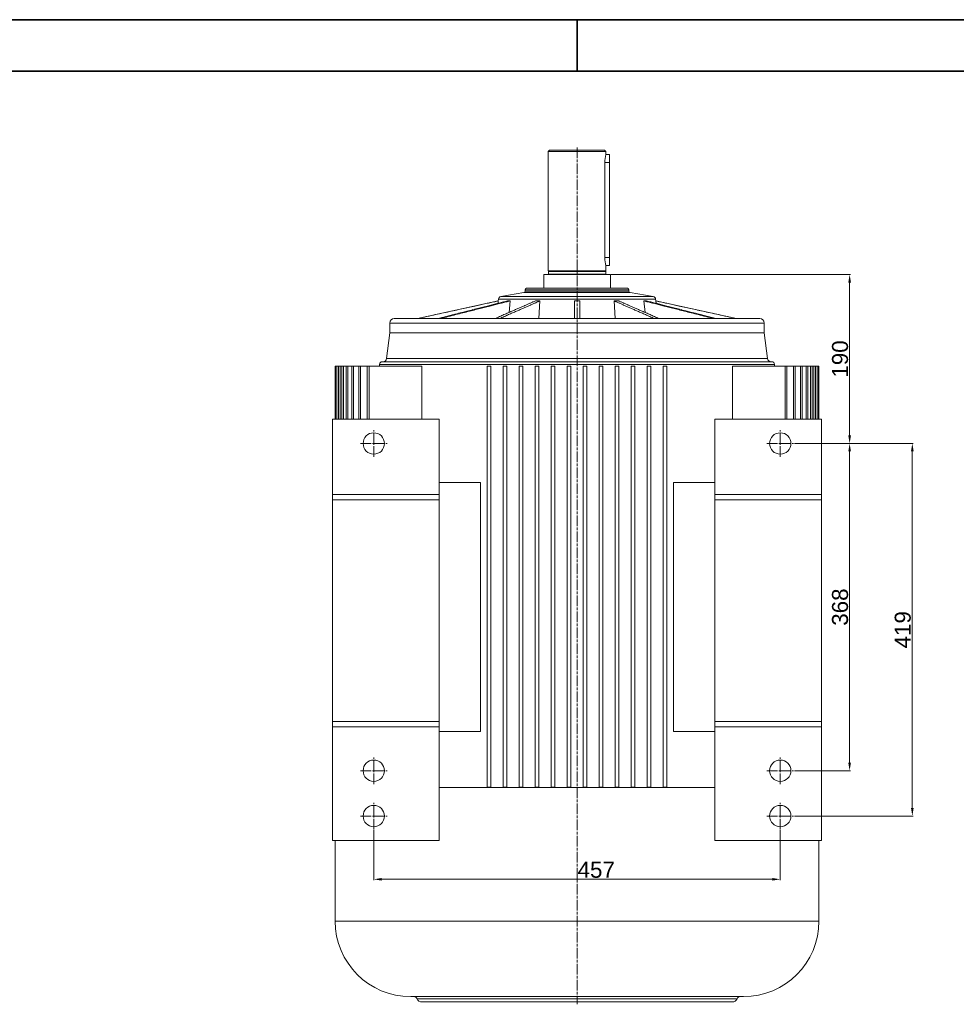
# Model space of a CAD drawing. Header units: millimetres. Extents: x -2784 to 2012, y -1738 to 1577.
# Tile 21 of 25: x -1043 to 10, y 470 to 1577. Entities that reach past the tile are written whole.
import ezdxf

# ---------------------------------------------------------------- set-up
doc = ezdxf.new("R2010")
doc.units = ezdxf.units.MM
for name, pattern in [('AM_ISO02W050', [7.5, 6, -1.5]), ('AM_ISO02W050x2', [3.75, 3, -0.75]), ('AM_ISO08W050', [18, 12, -1.5, 3, -1.5])]:
    doc.linetypes.add(name, pattern=pattern)
for name, color, linetype, lineweight in [('AM_3', 6, 'AM_ISO02W050', 13), ('AM_6', 2, 'Continuous', 35), ('AM_7', 4, 'AM_ISO08W050', 13), ('AM_REFDIM', 4, 'Continuous', 9), ('AM_VIS', 7, 'Continuous', 20)]:
    doc.layers.add(name, color=color, linetype=linetype, lineweight=lineweight)
doc.styles.get("Standard").update_dxf_attribs({"font": 'arial.ttf', "height": 18})
doc.dimstyles.new('AM_ISO$0', dxfattribs={"dimtxt": 18, "dimasz": 9, "dimexe": 1, "dimexo": 1, "dimgap": 1.5, "dimtad": 1, "dimtoh": 1, "dimdsep": 46, "dimtxsty": 'Standard', "dimcen": 0, "dimclrd": 3, "dimclre": 3, "dimclrt": 2, "dimadec": 0, "dimazin": 2, "dimtp": 0.1, "dimtm": 0.1, "dimtfac": 0.71, "dimtmove": 0, "dimatfit": 3, "dimfxl": 1, "dimlwd": -1, "dimlwe": -1, "dimarcsym": 0})

# ---------------------------------------------------------------- blocks, each defined once
blk = doc.blocks.new('YENI CERCEVE A3 (ANTETSİZ)')
at = {"layer": 'AM_6'}
for p, q in [((410, 287), (0, 287)), ((205, 287), (205, 282)), ((405, 282), (5, 282))]:
    blk.add_line(p, q, dxfattribs=at)
blk = doc.blocks.new('*D38')
at = {"layer": 'AM_REFDIM', "color": 3, "transparency": 16777216}
for p, q in [((-378, 1290.6), (-109, 1290.6)), ((-110, 1281.6), (-110, 1109.6)), ((-172, 1100.6), (-109, 1100.6))]:
    blk.add_line(p, q, dxfattribs=at)
for points in [[(-111.5, 1281.6), (-108.5, 1281.6), (-110, 1290.6)], [(-111.5, 1109.6), (-108.5, 1109.6), (-110, 1100.6)]]:
    blk.add_solid(points, dxfattribs=at)
at = {"layer": 'Defpoints', "color": 0, "transparency": 16777216}
for p in [(-379, 1290.6), (-173, 1100.6), (-110, 1100.6)]:
    blk.add_point(p, dxfattribs=at)
at = {"layer": 'AM_REFDIM', "color": 2, "transparency": 16777216, "insert": (-120.7, 1195.6), "char_height": 18, "attachment_point": 5, "rotation": 90}
blk.add_mtext('190', dxfattribs=at)
blk = doc.blocks.new('*D39')
at = {"layer": 'AM_REFDIM', "color": 3, "transparency": 16777216}
for p, q in [((-172, 1100.6), (-109, 1100.6)), ((-110, 1091.6), (-110, 741.6)), ((-172, 732.6), (-109, 732.6))]:
    blk.add_line(p, q, dxfattribs=at)
for points in [[(-111.5, 1091.6), (-108.5, 1091.6), (-110, 1100.6)], [(-111.5, 741.6), (-108.5, 741.6), (-110, 732.6)]]:
    blk.add_solid(points, dxfattribs=at)
at = {"layer": 'Defpoints', "color": 0, "transparency": 16777216}
for p in [(-173, 1100.6), (-173, 732.6), (-110, 732.6)]:
    blk.add_point(p, dxfattribs=at)
at = {"layer": 'AM_REFDIM', "color": 2, "transparency": 16777216, "insert": (-120.7, 916.6), "char_height": 18, "attachment_point": 5, "rotation": 90}
blk.add_mtext('368', dxfattribs=at)
blk = doc.blocks.new('*D40')
at = {"layer": 'AM_REFDIM', "color": 3, "transparency": 16777216}
for p, q in [((-172, 1100.6), (-38.5, 1100.6)), ((-39.5, 1091.6), (-39.5, 690.6)), ((-172, 681.6), (-38.5, 681.6))]:
    blk.add_line(p, q, dxfattribs=at)
for points in [[(-41, 1091.6), (-38, 1091.6), (-39.5, 1100.6)], [(-41, 690.6), (-38, 690.6), (-39.5, 681.6)]]:
    blk.add_solid(points, dxfattribs=at)
at = {"layer": 'Defpoints', "color": 0, "transparency": 16777216}
for p in [(-173, 1100.6), (-173, 681.6), (-39.5, 681.6)]:
    blk.add_point(p, dxfattribs=at)
at = {"layer": 'AM_REFDIM', "color": 2, "transparency": 16777216, "insert": (-50.2, 891.1), "char_height": 18, "attachment_point": 5, "rotation": 90}
blk.add_mtext('419', dxfattribs=at)
blk = doc.blocks.new('*D41')
at = {"layer": 'AM_REFDIM', "color": 3, "transparency": 16777216}
for p, q in [((-645, 665.6), (-645, 609.5)), ((-188, 665.6), (-188, 609.5)), ((-636, 610.5), (-197, 610.5))]:
    blk.add_line(p, q, dxfattribs=at)
for points in [[(-636, 612), (-636, 609), (-645, 610.5)], [(-197, 612), (-197, 609), (-188, 610.5)]]:
    blk.add_solid(points, dxfattribs=at)
at = {"layer": 'Defpoints', "color": 0, "transparency": 16777216}
for p in [(-645, 666.6), (-188, 666.6), (-188, 610.5)]:
    blk.add_point(p, dxfattribs=at)
at = {"layer": 'AM_REFDIM', "color": 2, "transparency": 16777216, "insert": (-394.9, 621.1), "char_height": 18, "attachment_point": 5}
blk.add_mtext('457', dxfattribs=at)

msp = doc.modelspace()

# ---------------------------------------------------------------- linework, layer by layer
at = {"layer": 'AM_7'}
for p, q in [((-416.49, 1433.57), (-416.49, 469.93)), ((-644.99, 1100.57), (-644.99, 1115.57)), ((-187.99, 1100.57), (-187.99, 1115.57)), ((-659.99, 1100.57), (-644.99, 1100.57)), ((-644.99, 1100.57), (-644.99, 1100.57)), ((-644.99, 1100.57), (-644.99, 1100.57)), ((-644.99, 1100.57), (-629.99, 1100.57)), ((-644.99, 1085.57), (-644.99, 1100.57)), ((-202.99, 1100.57), (-187.99, 1100.57)), ((-187.99, 1100.57), (-187.99, 1100.57)), ((-187.99, 1100.57), (-187.99, 1100.57)), ((-187.99, 1100.57), (-172.99, 1100.57)), ((-187.99, 1085.57), (-187.99, 1100.57)), ((-644.99, 732.57), (-644.99, 747.57)), ((-187.99, 732.57), (-187.99, 747.57)), ((-659.99, 732.57), (-644.99, 732.57)), ((-644.99, 732.57), (-644.99, 732.57)), ((-644.99, 732.57), (-644.99, 732.57)), ((-644.99, 732.57), (-629.99, 732.57)), ((-644.99, 717.57), (-644.99, 732.57)), ((-202.99, 732.57), (-187.99, 732.57)), ((-187.99, 732.57), (-187.99, 732.57)), ((-187.99, 732.57), (-187.99, 732.57)), ((-187.99, 732.57), (-172.99, 732.57)), ((-187.99, 717.57), (-187.99, 732.57)), ((-644.99, 681.57), (-644.99, 696.57)), ((-187.99, 681.57), (-187.99, 696.57)), ((-659.99, 681.57), (-644.99, 681.57)), ((-644.99, 681.57), (-644.99, 681.57)), ((-644.99, 681.57), (-644.99, 681.57)), ((-644.99, 681.57), (-629.99, 681.57)), ((-644.99, 666.57), (-644.99, 681.57)), ((-202.99, 681.57), (-187.99, 681.57)), ((-187.99, 681.57), (-187.99, 681.57)), ((-187.99, 681.57), (-187.99, 681.57)), ((-187.99, 681.57), (-172.99, 681.57)), ((-187.99, 666.57), (-187.99, 681.57))]:
    msp.add_line(p, q, dxfattribs=at)
at = {"layer": 'AM_VIS'}
for p, q in [((-447.49, 1430.57), (-448.99, 1429.07)), ((-448.99, 1429.07), (-448.99, 1294.57)), ((-448.99, 1429.07), (-383.99, 1429.07)), ((-447.49, 1430.57), (-385.49, 1430.57)), ((-385.49, 1430.57), (-383.99, 1429.07)), ((-383.99, 1429.07), (-383.99, 1425.57)), ((-383.99, 1425.57), (-379.99, 1425.57)), ((-379.99, 1425.57), (-379.99, 1416.57)), ((-385.26, 1416.57), (-379.99, 1416.57)), ((-385.26, 1309.57), (-385.26, 1416.57)), ((-379.99, 1309.57), (-379.99, 1416.57)), ((-385.26, 1309.57), (-379.99, 1309.57)), ((-379.99, 1309.57), (-379.99, 1300.57)), ((-383.99, 1300.57), (-379.99, 1300.57)), ((-383.99, 1300.57), (-383.99, 1294.57)), ((-453.99, 1290.57), (-453.99, 1275.07)), ((-453.99, 1290.57), (-378.99, 1290.57)), ((-448.69, 1293.89), (-448.99, 1294.57)), ((-448.99, 1294.57), (-383.99, 1294.57)), ((-448.69, 1293.89), (-448.69, 1291.17)), ((-448.69, 1293.89), (-384.29, 1293.89)), ((-448.69, 1291.17), (-384.29, 1291.17)), ((-384.29, 1293.89), (-383.99, 1294.57)), ((-384.29, 1293.89), (-384.29, 1291.17)), ((-378.99, 1290.57), (-378.99, 1275.07)), ((-474.85, 1273.37), (-474.85, 1272.01)), ((-474.85, 1273.37), (-358.12, 1273.37)), ((-473.15, 1275.07), (-359.82, 1275.07)), ((-358.12, 1273.37), (-358.12, 1272.01)), ((-504.83, 1263.02), (-505.06, 1260.94)), ((-504.83, 1263.02), (-328.14, 1263.02)), ((-476.26, 1270.33), (-502.2, 1265.82)), ((-502.2, 1265.82), (-330.78, 1265.82)), ((-476.26, 1270.33), (-356.72, 1270.33)), ((-474.85, 1272.01), (-358.12, 1272.01)), ((-356.72, 1270.33), (-330.78, 1265.82)), ((-328.14, 1263.02), (-327.91, 1260.94)), ((-505.06, 1260.94), (-595.79, 1241.07)), ((-505.32, 1258.25), (-505.01, 1260.94)), ((-505.06, 1260.94), (-505.01, 1260.94)), ((-494.65, 1260.94), (-491.65, 1260.94)), ((-492.91, 1247.99), (-491.65, 1260.94)), ((-463.35, 1260.94), (-458.15, 1260.94)), ((-459.27, 1241.07), (-458.15, 1260.94)), ((-419.49, 1260.94), (-419.49, 1241.07)), ((-419.49, 1260.94), (-413.49, 1260.94)), ((-413.49, 1260.94), (-413.49, 1241.07)), ((-374.82, 1260.94), (-373.71, 1241.07)), ((-374.82, 1260.94), (-369.63, 1260.94)), ((-341.32, 1260.94), (-340.06, 1247.99)), ((-341.32, 1260.94), (-338.32, 1260.94)), ((-327.96, 1260.94), (-327.66, 1258.25)), ((-327.96, 1260.94), (-327.91, 1260.94)), ((-327.91, 1260.94), (-237.18, 1241.07)), ((-622.02, 1241.07), (-210.95, 1241.07)), ((-627.02, 1236.07), (-627.02, 1224.85)), ((-627.02, 1236.07), (-205.95, 1236.07)), ((-205.95, 1236.07), (-205.95, 1224.85)), ((-627.02, 1224.85), (-630.62, 1196.06)), ((-627.02, 1224.85), (-205.95, 1224.85)), ((-205.95, 1224.85), (-202.35, 1196.06)), ((-630.62, 1196.06), (-202.35, 1196.06)), ((-688.34, 1187.57), (-688.34, 1128.07)), ((-687.13, 1187.57), (-688.34, 1187.57)), ((-687.13, 1187.57), (-687.13, 1128.07)), ((-685.13, 1187.57), (-687.13, 1187.57)), ((-685.13, 1187.57), (-684.71, 1187.57)), ((-685.13, 1187.57), (-685.13, 1128.07)), ((-684.71, 1187.57), (-684.71, 1128.07)), ((-682.71, 1187.57), (-684.71, 1187.57)), ((-682.71, 1187.57), (-681.03, 1187.57)), ((-682.71, 1187.57), (-682.71, 1128.07)), ((-681.03, 1187.57), (-681.03, 1128.07)), ((-679.03, 1187.57), (-681.03, 1187.57)), ((-679.03, 1187.57), (-676.05, 1187.57)), ((-679.03, 1187.57), (-679.03, 1128.07)), ((-676.05, 1187.57), (-676.05, 1128.07)), ((-674.05, 1187.57), (-676.05, 1187.57)), ((-674.05, 1187.57), (-669.68, 1187.57)), ((-674.05, 1187.57), (-674.05, 1128.07)), ((-669.68, 1187.57), (-669.68, 1128.07)), ((-667.68, 1187.57), (-669.68, 1187.57)), ((-667.68, 1187.57), (-661.82, 1187.57)), ((-667.68, 1187.57), (-667.68, 1128.07)), ((-661.82, 1187.57), (-661.82, 1128.07)), ((-659.82, 1187.57), (-661.82, 1187.57)), ((-659.82, 1187.57), (-652.31, 1187.57)), ((-659.82, 1187.57), (-659.82, 1128.07)), ((-652.31, 1187.57), (-652.31, 1128.07)), ((-650.31, 1187.57), (-652.31, 1187.57)), ((-650.31, 1187.57), (-591.17, 1187.57)), ((-650.31, 1187.57), (-650.31, 1128.07)), ((-638.49, 1189.56), (-638.49, 1187.57)), ((-638.49, 1189.56), (-194.49, 1189.56)), ((-635.49, 1192.56), (-197.49, 1192.56)), ((-591.17, 1187.57), (-591.17, 1128.07)), ((-517.49, 1187.57), (-517.49, 714.07)), ((-513.49, 1187.57), (-517.49, 1187.57)), ((-513.49, 1187.57), (-513.49, 714.07)), ((-499.49, 1187.57), (-499.49, 714.07)), ((-495.49, 1187.57), (-499.49, 1187.57)), ((-495.49, 1187.57), (-495.49, 714.07)), ((-481.49, 1187.57), (-481.49, 714.07)), ((-477.49, 1187.57), (-481.49, 1187.57)), ((-477.49, 1187.57), (-477.49, 714.07)), ((-463.49, 1187.57), (-463.49, 714.07)), ((-459.49, 1187.57), (-463.49, 1187.57)), ((-459.49, 1187.57), (-459.49, 714.07)), ((-445.49, 1187.57), (-445.49, 714.07)), ((-441.49, 1187.57), (-445.49, 1187.57)), ((-441.49, 1187.57), (-441.49, 714.07)), ((-427.49, 1187.57), (-427.49, 714.07)), ((-423.49, 1187.57), (-427.49, 1187.57)), ((-423.49, 1187.57), (-423.49, 714.07)), ((-409.49, 1187.57), (-409.49, 714.07)), ((-405.49, 1187.57), (-409.49, 1187.57)), ((-405.49, 1187.57), (-405.49, 714.07)), ((-391.49, 1187.57), (-391.49, 714.07)), ((-387.49, 1187.57), (-391.49, 1187.57)), ((-387.49, 1187.57), (-387.49, 714.07)), ((-373.49, 1187.57), (-373.49, 714.07)), ((-369.49, 1187.57), (-373.49, 1187.57)), ((-369.49, 1187.57), (-369.49, 714.07)), ((-355.49, 1187.57), (-355.49, 714.07)), ((-351.49, 1187.57), (-355.49, 1187.57)), ((-351.49, 1187.57), (-351.49, 714.07)), ((-337.49, 1187.57), (-337.49, 714.07)), ((-333.49, 1187.57), (-337.49, 1187.57)), ((-333.49, 1187.57), (-333.49, 714.07)), ((-319.49, 1187.57), (-319.49, 714.07)), ((-315.49, 1187.57), (-319.49, 1187.57)), ((-315.49, 1187.57), (-315.49, 714.07)), ((-241.8, 1128.07), (-241.8, 1187.57)), ((-182.66, 1187.57), (-241.8, 1187.57)), ((-194.49, 1189.56), (-194.49, 1187.57)), ((-182.66, 1187.57), (-182.66, 1128.07)), ((-182.66, 1187.57), (-180.66, 1187.57)), ((-180.66, 1187.57), (-173.15, 1187.57)), ((-180.66, 1187.57), (-180.66, 1128.07)), ((-173.15, 1187.57), (-173.15, 1128.07)), ((-171.15, 1187.57), (-173.15, 1187.57)), ((-171.15, 1187.57), (-165.29, 1187.57)), ((-171.15, 1187.57), (-171.15, 1128.07)), ((-165.29, 1187.57), (-165.29, 1128.07)), ((-163.29, 1187.57), (-165.29, 1187.57)), ((-163.29, 1187.57), (-158.92, 1187.57)), ((-163.29, 1187.57), (-163.29, 1128.07)), ((-158.92, 1187.57), (-158.92, 1128.07)), ((-156.92, 1187.57), (-158.92, 1187.57)), ((-156.92, 1187.57), (-153.94, 1187.57)), ((-156.92, 1187.57), (-156.92, 1128.07)), ((-153.94, 1187.57), (-153.94, 1128.07)), ((-151.94, 1187.57), (-153.94, 1187.57)), ((-151.94, 1187.57), (-150.26, 1187.57)), ((-151.94, 1187.57), (-151.94, 1128.07)), ((-150.26, 1187.57), (-150.26, 1128.07)), ((-148.26, 1187.57), (-150.26, 1187.57)), ((-148.26, 1187.57), (-147.84, 1187.57)), ((-148.26, 1187.57), (-148.26, 1128.07)), ((-147.84, 1187.57), (-147.84, 1128.07)), ((-145.84, 1187.57), (-147.84, 1187.57)), ((-145.84, 1187.57), (-145.84, 1128.07)), ((-144.64, 1187.57), (-145.84, 1187.57)), ((-144.64, 1187.57), (-144.64, 1128.07)), ((-691.49, 1128.07), (-691.49, 1043.07)), ((-571.49, 1128.07), (-691.49, 1128.07)), ((-571.49, 1043.07), (-571.49, 1128.07)), ((-261.49, 1128.07), (-261.49, 1043.07)), ((-141.49, 1128.07), (-261.49, 1128.07)), ((-141.49, 1043.07), (-141.49, 1128.07)), ((-525.1, 1056.57), (-571.49, 1056.57)), ((-525.1, 1056.57), (-525.1, 776.57)), ((-307.87, 776.57), (-307.87, 1056.57)), ((-261.49, 1056.57), (-307.87, 1056.57)), ((-691.49, 1043.07), (-571.49, 1043.07)), ((-691.49, 1037.07), (-691.49, 1043.07)), ((-571.49, 1043.07), (-571.49, 1037.07)), ((-261.49, 1043.07), (-141.49, 1043.07)), ((-261.49, 1037.07), (-261.49, 1043.07)), ((-141.49, 1043.07), (-141.49, 1037.07)), ((-571.49, 1037.07), (-691.49, 1037.07)), ((-691.49, 788.07), (-691.49, 1037.07)), ((-571.49, 1037.07), (-571.49, 788.07)), ((-141.49, 1037.07), (-261.49, 1037.07)), ((-261.49, 788.07), (-261.49, 1037.07)), ((-141.49, 1037.07), (-141.49, 788.07)), ((-571.49, 788.07), (-691.49, 788.07)), ((-691.49, 782.07), (-691.49, 788.07)), ((-571.49, 788.07), (-571.49, 782.07)), ((-141.49, 788.07), (-261.49, 788.07)), ((-261.49, 782.07), (-261.49, 788.07)), ((-141.49, 788.07), (-141.49, 782.07)), ((-571.49, 782.07), (-691.49, 782.07)), ((-691.49, 782.07), (-691.49, 654.07)), ((-571.49, 654.07), (-571.49, 782.07)), ((-571.49, 776.57), (-525.1, 776.57)), ((-307.87, 776.57), (-261.49, 776.57)), ((-141.49, 782.07), (-261.49, 782.07)), ((-261.49, 782.07), (-261.49, 654.07)), ((-141.49, 654.07), (-141.49, 782.07)), ((-571.49, 713.89), (-261.49, 713.89)), ((-513.49, 714.07), (-517.49, 714.07)), ((-495.49, 714.07), (-499.49, 714.07)), ((-477.49, 714.07), (-481.49, 714.07)), ((-459.49, 714.07), (-463.49, 714.07)), ((-441.49, 714.07), (-445.49, 714.07)), ((-423.49, 714.07), (-427.49, 714.07)), ((-405.49, 714.07), (-409.49, 714.07)), ((-387.49, 714.07), (-391.49, 714.07)), ((-369.49, 714.07), (-373.49, 714.07)), ((-351.49, 714.07), (-355.49, 714.07)), ((-333.49, 714.07), (-337.49, 714.07)), ((-315.49, 714.07), (-319.49, 714.07)), ((-691.49, 654.07), (-571.49, 654.07)), ((-688.49, 654.07), (-688.49, 563.57)), ((-261.49, 654.07), (-141.49, 654.07)), ((-144.49, 654.07), (-144.49, 563.57)), ((-688.49, 563.57), (-144.49, 563.57)), ((-603.49, 478.57), (-229.49, 478.57)), ((-596.41, 476.17), (-236.56, 476.17)), ((-590.92, 472.57), (-242.06, 472.57))]:
    msp.add_line(p, q, dxfattribs=at)
for centre in [(-644.99, 1100.57), (-187.99, 1100.57), (-644.99, 732.57), (-187.99, 732.57), (-644.99, 681.57), (-187.99, 681.57)]:
    msp.add_circle(centre, 12, dxfattribs=at)
for centre, radius, start, end in [((-351.71, 1416.41), 33.55, 164.15575, 179.72442), ((-351.71, 1309.73), 33.55, 180.27558, 195.84425), ((-449.29, 1291.17), 0.6, 270, 0), ((-383.69, 1291.17), 0.6, 180, 270), ((-473.15, 1273.37), 1.7, 90, 180), ((-359.82, 1273.37), 1.7, 0, 90), ((-501.65, 1262.67), 3.2, 99.86657, 173.6), ((-476.55, 1272.01), 1.7, 279.86657, 0), ((-356.42, 1272.01), 1.7, 180, 260.13343), ((-331.32, 1262.67), 3.2, 6.4, 80.13343), ((-622.02, 1236.07), 5, 90, 180), ((-210.95, 1236.07), 5, 0, 90), ((-634.59, 1196.56), 4, 270, 352.86928), ((-198.38, 1196.56), 4, 187.13072, 270), ((-635.49, 1189.56), 3, 90, 180), ((-197.49, 1189.56), 3, 0, 90), ((-603.49, 563.57), 85, 180, 270), ((-229.49, 563.57), 85, 270, 0), ((-600.08, 474.57), 4, 23.57818, 90), ((-590.92, 478.57), 6, 203.57818, 270), ((-242.06, 478.57), 6, 270, 336.42182), ((-232.89, 474.57), 4, 90, 156.42182)]:
    msp.add_arc(centre, radius, start, end, dxfattribs=at)
for points, weights in [([(-595.77, 1241.07), (-535.02, 1254.37), (-505.01, 1260.94)], [1, 1.06285318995, 1]), ([(-494.65, 1260.94), (-520.64, 1254.37), (-573.25, 1241.07)], [1, 1.06285317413, 1]), ([(-570.25, 1241.07), (-517.64, 1254.37), (-491.65, 1260.94)], [1, 1.0628531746, 1]), ([(-463.35, 1260.94), (-478.35, 1254.37), (-508.73, 1241.07)], [1, 1.06285319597, 1]), ([(-503.53, 1241.07), (-473.16, 1254.37), (-458.15, 1260.94)], [1, 1.06285320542, 1]), ([(-374.82, 1260.94), (-359.82, 1254.37), (-329.44, 1241.07)], [1, 1.06285321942, 1]), ([(-324.25, 1241.07), (-354.62, 1254.37), (-369.63, 1260.94)], [1, 1.06285320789, 1]), ([(-341.32, 1260.94), (-315.33, 1254.37), (-262.73, 1241.07)], [1, 1.06285318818, 1]), ([(-259.73, 1241.07), (-312.33, 1254.37), (-338.32, 1260.94)], [1, 1.06285317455, 1]), ([(-327.96, 1260.94), (-297.95, 1254.37), (-237.21, 1241.07)], [1, 1.06285319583, 1])]:
    msp.add_rational_spline(points, weights, degree=2, dxfattribs=at)

# ---------------------------------------------------------------- block references
at = {"layer": 'AM_3', "linetype": 'AM_ISO02W050x2', "xscale": 11.55, "yscale": 11.55, "zscale": 11.55}
msp.add_blockref('YENI CERCEVE A3 (ANTETSİZ)', (-2784.24, -1737.7), dxfattribs=at)

# ---------------------------------------------------------------- dimensions: what is measured, and where the dimension line sits
at = {"layer": 'AM_REFDIM'}
for base, p1, p2, picture, middle in [((-109.99, 1100.57), (-378.99, 1290.57), (-172.99, 1100.57), '*D38', (-120.68, 1195.57)), ((-109.99, 732.57), (-172.99, 1100.57), (-172.99, 732.57), '*D39', (-120.68, 916.57))]:
    dim = msp.add_linear_dim(base=base, p1=p1, p2=p2, angle=90, dimstyle='AM_ISO$0', override={"dimdec": 1, "dimlfac": -1, "dimtp": 0.02, "dimtm": 0.02, "dimtdec": 1}, dxfattribs=at)
    dim.commit()
    dim.dimension.update_dxf_attribs({"geometry": picture, "text_midpoint": middle})
for base, p1, p2, angle, picture, middle in [((-39.52, 681.57), (-172.99, 1100.57), (-172.99, 681.57), 90, '*D40', (-39.52, 891.07)), ((-187.99, 610.47), (-644.99, 666.57), (-187.99, 666.57), 0, '*D41', (-394.86, 610.47))]:
    dim = msp.add_linear_dim(base=base, p1=p1, p2=p2, angle=angle, dimstyle='AM_ISO$0', override={"dimdec": 1, "dimlfac": -1, "dimtp": 0.02, "dimtm": 0.02, "dimtdec": 1}, dxfattribs=at)
    dim.commit()
    dim.dimension.update_dxf_attribs({"geometry": picture, "text_midpoint": middle, "dimtype": 160})

doc.saveas('drawing.dxf')
